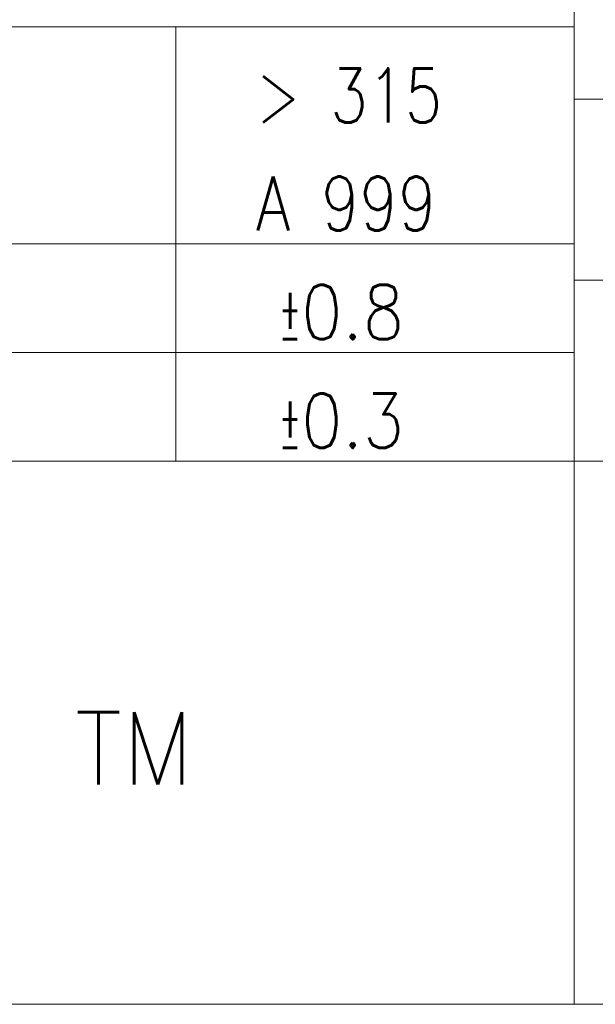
# Model space of a CAD drawing. Header units: millimetres. Extents: x 4 to 836, y 5 to 589.
# Tile 63 of 163: x 701 to 717, y 5 to 32. Entities that reach past the tile are written whole.
import ezdxf

# ---------------------------------------------------------------- set-up
doc = ezdxf.new("R2010")
doc.units = ezdxf.units.MM
doc.layers.add('256', color=7, linetype='Continuous', true_color=0xffffff)
doc.styles.add('blockfont', font='simplex.shx')

msp = doc.modelspace()

# ---------------------------------------------------------------- linework, layer by layer
at = {"layer": '256', "color": 3, "linetype": 'Continuous', "lineweight": 18}
for p, q in [((716, 45), (716, 5)), ((694, 20), (705, 20)), ((705, 20), (716, 20)), ((716, 20), (836, 20)), ((15, 5), (836, 5))]:
    msp.add_line(p, q, dxfattribs=at)
at = {"layer": '256', "color": 4, "linetype": 'Continuous', "lineweight": 18}
for p, q in [((661, 32), (716, 32)), ((705, 32), (705, 20)), ((716, 30), (786, 30)), ((694, 26), (705, 26)), ((705, 26), (716, 26)), ((716, 25), (836, 25)), ((694, 23), (705, 23)), ((705, 23), (716, 23))]:
    msp.add_line(p, q, dxfattribs=at)

# ---------------------------------------------------------------- texts
at = {"layer": '256', "color": 4, "linetype": 'Continuous', "lineweight": 13, "attachment_point": 7, "line_spacing_factor": 0.903614, "style": 'blockfont'}
for s, insert, char_height in [('\\W0.8010;> 315', (707.204, 29.35), 1.5), ('\\W0.8255;A 999', (707.204, 26.367), 1.5), ('\\W0.8810;\\W0.4405;%%p\\W0.8810;0.8', (707.842, 23.367), 1.5), ('\\W0.8810;\\W0.4405;%%p\\W0.8810;0.3', (707.842, 20.367), 1.5), ('\\W0.9570;TM', (702.205, 11.07), 2)]:
    msp.add_mtext(s, dxfattribs=dict(at, insert=insert, char_height=char_height))

doc.saveas('drawing.dxf')
